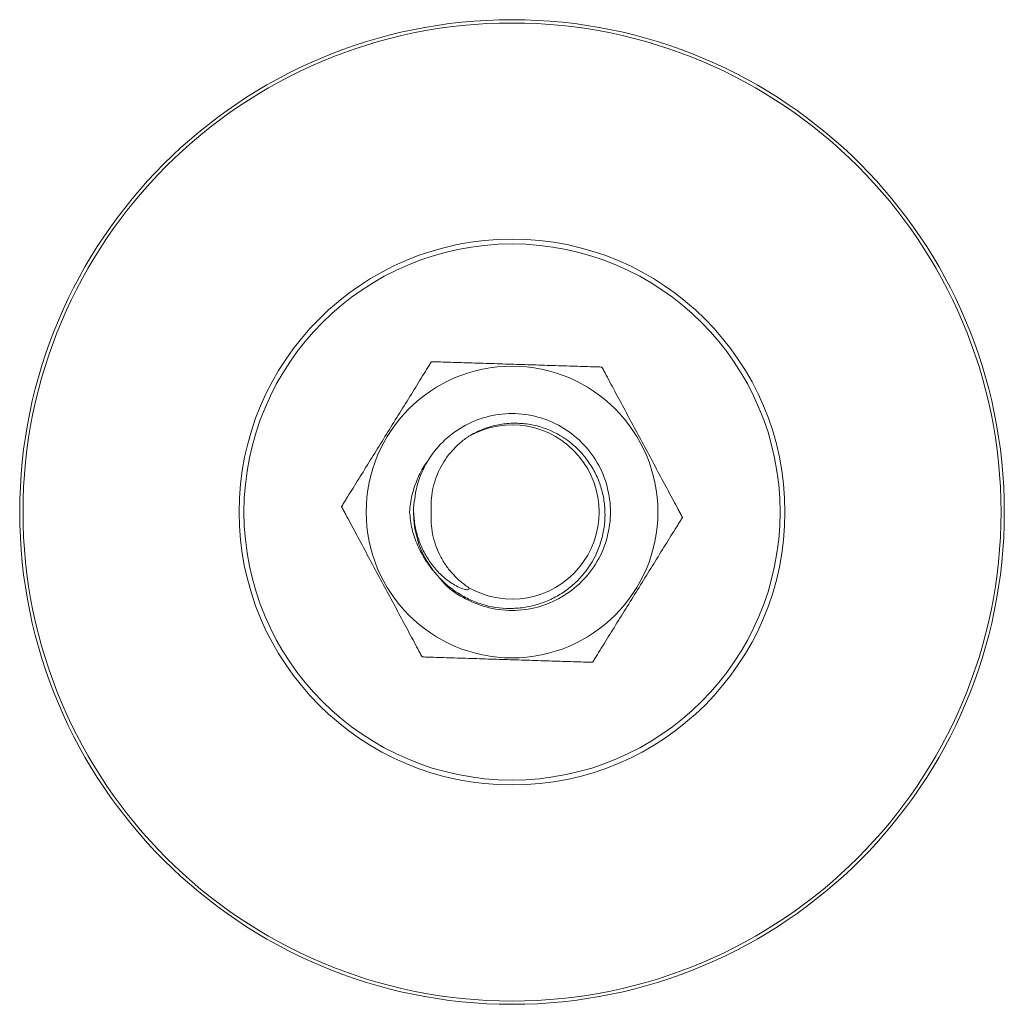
# Model space of a CAD drawing. Header units: millimetres. Extents: x 106 to 193, y 52 to 179.
# Tile 7 of 9: x 106 to 136, y 149 to 179. Entities that reach past the tile are written whole.
import ezdxf

# ---------------------------------------------------------------- set-up
doc = ezdxf.new("R2010")
doc.units = ezdxf.units.MM

msp = doc.modelspace()

# ---------------------------------------------------------------- linework, layer by layer
at = {"color": 142, "linetype": 'Continuous', "lineweight": 0, "true_color": 0x0080c0}
for p, q in [((118.239, 168.414), (118.242, 168.418)), ((118.242, 168.418), (118.247, 168.418)), ((123.43, 168.254), (123.435, 168.254)), ((123.435, 168.254), (123.438, 168.25)), ((115.503, 164.002), (115.506, 164.006)), ((115.506, 163.997), (115.503, 164.002)), ((125.888, 163.679), (125.89, 163.675)), ((125.89, 163.675), (125.888, 163.67)), ((117.958, 159.422), (117.956, 159.427)), ((117.963, 159.422), (117.958, 159.422)), ((123.152, 159.259), (123.147, 159.259)), ((123.154, 159.263), (123.152, 159.259))]:
    msp.add_line(p, q, dxfattribs=at)
at = {"color": 7, "linetype": 'Continuous', "lineweight": 15}
for radius in [15, 14.899, 8.316, 8.167, 4.444]:
    msp.add_circle((120.697, 163.838), radius, dxfattribs=at)
at = {"color": 142, "linetype": 'Continuous', "lineweight": 0, "true_color": 0x0080c0}
for start, end in [(118.1457, 118.2443), (58.1457, 58.2443), (178.1457, 178.2443), (358.1457, 358.2443), (238.1457, 238.2443), (298.1457, 298.2443)]:
    msp.add_arc((120.697, 163.838), 5.194, start, end, dxfattribs=at)
at = {"color": 7, "linetype": 'Continuous', "lineweight": 15}
for radius, start, end in [(2.655, 240.3307, 119.6693), (3, 177.5474, 202.0958)]:
    msp.add_arc((120.697, 163.838), radius, start, end, dxfattribs=at)
for points, knots in [([(115.506, 164.006), (115.526, 164.038), (115.549, 164.075), (115.597, 164.153), (115.622, 164.194), (115.701, 164.322), (115.756, 164.41), (115.923, 164.68), (116.04, 164.867), (116.275, 165.247), (116.394, 165.438), (116.631, 165.821), (116.751, 166.013), (116.99, 166.4), (117.11, 166.594), (117.351, 166.981), (117.47, 167.173), (117.705, 167.552), (117.821, 167.74), (117.989, 168.011), (118.044, 168.1), (118.123, 168.226), (118.148, 168.267), (118.196, 168.345), (118.219, 168.382), (118.239, 168.414)], [0, 0, 0, 0, 0.03125, 0.03125, 0.0625, 0.0625, 0.125, 0.125, 0.25, 0.25, 0.375, 0.375, 0.5, 0.5, 0.625, 0.625, 0.75, 0.75, 0.875, 0.875, 0.9375, 0.9375, 0.96875, 0.96875, 1, 1, 1, 1]), ([(118.247, 168.418), (118.285, 168.417), (118.328, 168.415), (118.419, 168.412), (118.468, 168.411), (118.618, 168.406), (118.722, 168.403), (119.039, 168.393), (119.259, 168.386), (119.706, 168.372), (119.93, 168.365), (120.381, 168.351), (120.607, 168.343), (121.061, 168.329), (121.29, 168.322), (121.745, 168.308), (121.971, 168.3), (122.417, 168.286), (122.638, 168.279), (122.957, 168.269), (123.061, 168.266), (123.209, 168.261), (123.257, 168.26), (123.349, 168.257), (123.393, 168.256), (123.43, 168.254)], [0, 0, 0, 0, 0.03125, 0.03125, 0.0625, 0.0625, 0.125, 0.125, 0.25, 0.25, 0.375, 0.375, 0.5, 0.5, 0.625, 0.625, 0.75, 0.75, 0.875, 0.875, 0.9375, 0.9375, 0.96875, 0.96875, 1, 1, 1, 1]), ([(123.438, 168.25), (123.455, 168.216), (123.476, 168.178), (123.519, 168.098), (123.542, 168.055), (123.613, 167.923), (123.662, 167.831), (123.812, 167.551), (123.916, 167.357), (124.127, 166.963), (124.234, 166.765), (124.447, 166.368), (124.553, 166.168), (124.768, 165.768), (124.876, 165.566), (125.091, 165.165), (125.198, 164.966), (125.409, 164.573), (125.513, 164.378), (125.664, 164.097), (125.713, 164.005), (125.783, 163.874), (125.806, 163.831), (125.85, 163.751), (125.87, 163.712), (125.888, 163.679)], [0, 0, 0, 0, 0.03125, 0.03125, 0.0625, 0.0625, 0.125, 0.125, 0.25, 0.25, 0.375, 0.375, 0.5, 0.5, 0.625, 0.625, 0.75, 0.75, 0.875, 0.875, 0.9375, 0.9375, 0.96875, 0.96875, 1, 1, 1, 1]), ([(117.699, 163.967), (117.727, 164.21), (117.784, 164.704), (118.096, 165.393), (118.566, 165.997), (119.18, 166.465), (119.907, 166.768), (120.697, 166.874), (121.487, 166.768), (122.213, 166.465), (122.839, 165.987), (123.326, 165.356), (123.629, 164.619), (123.73, 163.838), (123.629, 163.058), (123.326, 162.32), (122.839, 161.689), (122.213, 161.211), (121.487, 160.908), (120.697, 160.803), (119.904, 160.907), (119.188, 161.218), (118.698, 161.547), (118.509, 161.804), (118.473, 161.853)], [0, 0, 0, 0, 0.044347, 0.090011, 0.135587, 0.182256, 0.228925, 0.277246, 0.325567, 0.372236, 0.418905, 0.467226, 0.515547, 0.562216, 0.608884, 0.657205, 0.705526, 0.752195, 0.798864, 0.847185, 0.895506, 0.942175, 0.988844, 1, 1, 1, 1]), ([(117.917, 162.71), (118.03, 162.443), (118.179, 162.199), (118.455, 161.865), (118.555, 161.76), (118.768, 161.568), (118.881, 161.48), (119.119, 161.32), (119.245, 161.248), (119.505, 161.124), (119.639, 161.072), (120.049, 160.945), (120.339, 160.901), (120.768, 160.9), (120.911, 160.91), (121.196, 160.951), (121.338, 160.982), (121.613, 161.065), (121.747, 161.116), (122.007, 161.237), (122.134, 161.309), (122.373, 161.468), (122.486, 161.556), (122.698, 161.748), (122.798, 161.853), (123.072, 162.19), (123.217, 162.436), (123.378, 162.839), (123.422, 162.977), (123.487, 163.256), (123.51, 163.397), (123.533, 163.684), (123.533, 163.83), (123.513, 164.116), (123.491, 164.257), (123.427, 164.537), (123.383, 164.676), (123.276, 164.943), (123.212, 165.071), (123.066, 165.318), (122.982, 165.436), (122.798, 165.659), (122.698, 165.761), (122.376, 166.046), (122.129, 166.205), (121.736, 166.376), (121.6, 166.423), (121.32, 166.495), (121.177, 166.519), (120.892, 166.545), (120.749, 166.547), (120.461, 166.527), (120.317, 166.505), (120.038, 166.439), (119.901, 166.396), (119.635, 166.286), (119.505, 166.22), (119.383, 166.145)], [0, 0, 0, 0, 0.0625, 0.0625, 0.09375, 0.09375, 0.125, 0.125, 0.15625, 0.15625, 0.1875, 0.1875, 0.25, 0.25, 0.28125, 0.28125, 0.3125, 0.3125, 0.34375, 0.34375, 0.375, 0.375, 0.40625, 0.40625, 0.4375, 0.4375, 0.5, 0.5, 0.53125, 0.53125, 0.5625, 0.5625, 0.59375, 0.59375, 0.625, 0.625, 0.65625, 0.65625, 0.6875, 0.6875, 0.71875, 0.71875, 0.75, 0.75, 0.8125, 0.8125, 0.84375, 0.84375, 0.875, 0.875, 0.90625, 0.90625, 0.9375, 0.9375, 0.96875, 0.96875, 1, 1, 1, 1]), ([(119.383, 166.145), (119.289, 166.084), (119.2, 166.017), (119.029, 165.87), (118.948, 165.789), (118.724, 165.537), (118.599, 165.352), (118.396, 164.947), (118.323, 164.734), (118.257, 164.403), (118.242, 164.291), (118.227, 164.065), (118.227, 163.952), (118.235, 163.838)], [0, 0, 0, 0, 0.125, 0.125, 0.25, 0.25, 0.5, 0.5, 0.75, 0.75, 0.875, 0.875, 1, 1, 1, 1]), ([(117.956, 159.427), (117.938, 159.46), (117.917, 159.498), (117.874, 159.579), (117.851, 159.622), (117.78, 159.754), (117.731, 159.846), (117.581, 160.125), (117.477, 160.319), (117.266, 160.714), (117.16, 160.912), (116.947, 161.309), (116.84, 161.508), (116.625, 161.909), (116.517, 162.11), (116.302, 162.512), (116.195, 162.711), (115.984, 163.104), (115.88, 163.299), (115.729, 163.58), (115.68, 163.672), (115.61, 163.803), (115.587, 163.845), (115.544, 163.926), (115.523, 163.965), (115.506, 163.997)], [0, 0, 0, 0, 0.03125, 0.03125, 0.0625, 0.0625, 0.125, 0.125, 0.25, 0.25, 0.375, 0.375, 0.5, 0.5, 0.625, 0.625, 0.75, 0.75, 0.875, 0.875, 0.9375, 0.9375, 0.96875, 0.96875, 1, 1, 1, 1]), ([(118.385, 161.967), (118.373, 161.978), (118.241, 162.101), (118.043, 162.388), (117.801, 162.828), (117.634, 163.318), (117.594, 163.665), (117.574, 163.838)], [0, 0, 0, 0, 0.023063, 0.259934, 0.496806, 0.748402, 1, 1, 1, 1]), ([(119.383, 161.532), (119.389, 161.516), (119.393, 161.498), (119.375, 161.474), (119.358, 161.47), (119.308, 161.468), (119.275, 161.476), (119.175, 161.504), (119.112, 161.531), (118.927, 161.622), (118.81, 161.698), (118.594, 161.868), (118.493, 161.962), (118.307, 162.168), (118.223, 162.278), (118.073, 162.509), (118.006, 162.63), (117.892, 162.883), (117.844, 163.013), (117.769, 163.278), (117.741, 163.413), (117.705, 163.688), (117.698, 163.827), (117.699, 163.967)], [0, 0, 0, 0, 0.015625, 0.015625, 0.03125, 0.03125, 0.0625, 0.0625, 0.125, 0.125, 0.25, 0.25, 0.375, 0.375, 0.5, 0.5, 0.625, 0.625, 0.75, 0.75, 0.875, 0.875, 1, 1, 1, 1]), ([(118.235, 163.838), (118.22, 163.612), (118.234, 163.388), (118.323, 162.944), (118.396, 162.731), (118.546, 162.429), (118.604, 162.331), (118.73, 162.144), (118.867, 161.967), (119.027, 161.809), (119.198, 161.662), (119.289, 161.593), (119.383, 161.532)], [0, 0, 0, 0, 0.25, 0.25, 0.5, 0.5, 0.625, 0.625, 0.75, 0.875, 0.875, 1, 1, 1, 1]), ([(125.888, 163.67), (125.868, 163.638), (125.845, 163.601), (125.797, 163.524), (125.771, 163.482), (125.692, 163.355), (125.637, 163.267), (125.47, 162.997), (125.354, 162.81), (125.118, 162.43), (125, 162.239), (124.762, 161.856), (124.643, 161.663), (124.403, 161.277), (124.283, 161.083), (124.043, 160.695), (123.924, 160.504), (123.689, 160.124), (123.572, 159.937), (123.404, 159.666), (123.349, 159.577), (123.271, 159.451), (123.245, 159.41), (123.197, 159.332), (123.174, 159.295), (123.154, 159.263)], [0, 0, 0, 0, 0.03125, 0.03125, 0.0625, 0.0625, 0.125, 0.125, 0.25, 0.25, 0.375, 0.375, 0.5, 0.5, 0.625, 0.625, 0.75, 0.75, 0.875, 0.875, 0.9375, 0.9375, 0.96875, 0.96875, 1, 1, 1, 1]), ([(123.147, 159.259), (123.109, 159.26), (123.066, 159.261), (122.974, 159.264), (122.926, 159.266), (122.776, 159.271), (122.672, 159.274), (122.355, 159.284), (122.134, 159.291), (121.687, 159.305), (121.463, 159.312), (121.012, 159.326), (120.786, 159.333), (120.332, 159.348), (120.103, 159.355), (119.648, 159.369), (119.422, 159.376), (118.976, 159.39), (118.755, 159.397), (118.437, 159.407), (118.332, 159.411), (118.184, 159.415), (118.136, 159.417), (118.044, 159.42), (118.001, 159.421), (117.963, 159.422)], [0, 0, 0, 0, 0.03125, 0.03125, 0.0625, 0.0625, 0.125, 0.125, 0.25, 0.25, 0.375, 0.375, 0.5, 0.5, 0.625, 0.625, 0.75, 0.75, 0.875, 0.875, 0.9375, 0.9375, 0.96875, 0.96875, 1, 1, 1, 1])]:
    msp.add_open_spline(points, degree=3, knots=knots, dxfattribs=at)
at = {"color": 142, "linetype": 'Continuous', "lineweight": 0, "true_color": 0x0080c0}
msp.add_open_spline([(117.574, 163.838), (117.593, 164.008), (117.631, 164.348), (117.8, 164.833), (117.966, 165.18), (118.096, 165.345), (118.121, 165.377)], degree=3, knots=[0, 0, 0, 0, 0.309074, 0.618147, 0.927181, 1, 1, 1, 1], dxfattribs=at)

doc.saveas('drawing.dxf')
